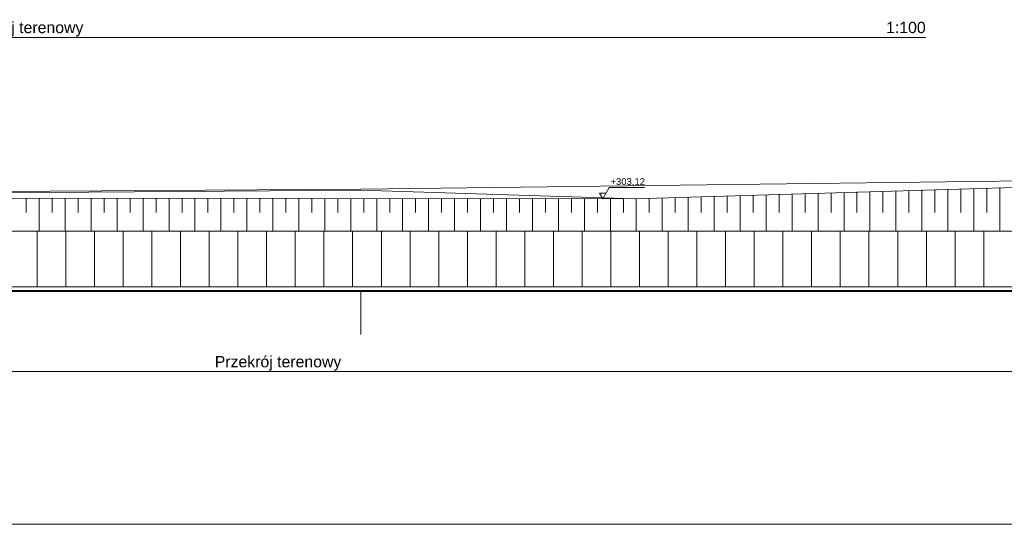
# Model space of a CAD drawing. Extents: x 250 to 10950, y 49 to 2920.
# Tile 5 of 23: x 2868 to 5477, y 50 to 1388. Entities that reach past the tile are written whole.
import ezdxf
from ezdxf.enums import TextEntityAlignment as Align
from ezdxf.xclip import XClip

# ---------------------------------------------------------------- set-up
doc = ezdxf.new("R2010")
doc.units = 0
doc.header["$MEASUREMENT"] = 0
doc.header["$XCLIPFRAME"] = 0
doc.linetypes.add('Wipeout_Contour', pattern=[10000, 0, -10000])
for name, color, linetype in [('FORMA - Arch 01 - 820-G Rysunki Obrazki', 7, 'Continuous'), ('M03_Przekrój terenowy_3_0', 7, 'Continuous'), ('M03_Przekrój terenowy_3_01FORMA - PZT - Inne obiekty', 7, 'Continuous'), ('M03_Przekrój terenowy_3_09FORMA  - nawierzchnie MODEL', 7, 'Continuous'), ('M03_Przekrój terenowy_3__UKŁAD LODÓWEK I REGAŁÓW', 7, 'Continuous'), ('M03_Przekrój terenowy_3_FORMA - Arch 01 - PZT-3 Ukształtowanie terenu', 7, 'Continuous')]:
    doc.layers.add(name, color=color, linetype=linetype)
doc.styles.add('STYL_AUTOMATYCZNY_10', font='arial.ttf')
doc.styles.add('STYL_AUTOMATYCZNY_2', font='arial.ttf')

# ---------------------------------------------------------------- blocks, each defined once
blk = doc.blocks.new('*X11')
at = {"layer": 'M03_Przekrój terenowy_3_FORMA - Arch 01 - PZT-3 Ukształtowanie terenu', "color": 112, "linetype": 'Continuous', "lineweight": 13, "ltscale": 0.1, "true_color": 0x00bb5e}
for p, q in [((5361.8, 876.9), (5361.8, 939.6)), ((5396.2, 827.6), (5396.2, 940.6)), ((5430.6, 876.9), (5430.6, 941.7)), ((5465, 827.6), (5465, 942.7)), ((2885.7, 876.9), (2885.7, 915.1)), ((2920.1, 827.5), (2920.1, 915)), ((2954.5, 876.9), (2954.5, 915)), ((2988.9, 827.5), (2988.9, 915)), ((3023.3, 876.9), (3023.3, 914.9)), ((3057.7, 827.5), (3057.7, 914.9)), ((3092.1, 876.9), (3092.1, 914.9)), ((3126.4, 827.5), (3126.4, 914.8)), ((3160.8, 876.9), (3160.8, 914.8)), ((3195.2, 827.5), (3195.2, 914.8)), ((3229.6, 876.9), (3229.6, 914.7)), ((3264, 827.5), (3264, 914.7)), ((3298.4, 876.9), (3298.4, 914.7)), ((3332.8, 827.5), (3332.8, 914.7)), ((3367.2, 876.9), (3367.2, 914.6)), ((3401.6, 827.5), (3401.6, 914.6)), ((3436, 876.9), (3436, 914.6)), ((3470.3, 827.5), (3470.3, 914.5)), ((3504.7, 876.9), (3504.7, 914.5)), ((3539.1, 827.5), (3539.1, 914.5)), ((3573.5, 876.9), (3573.5, 914.4)), ((3607.9, 827.5), (3607.9, 914.4)), ((3642.3, 876.9), (3642.3, 914.4)), ((3676.7, 827.5), (3676.7, 914.3)), ((3711.1, 876.9), (3711.1, 914.3)), ((3745.5, 827.5), (3745.5, 914.3)), ((3779.9, 876.9), (3779.9, 914.2)), ((3814.2, 827.5), (3814.2, 914.2)), ((3848.6, 876.9), (3848.6, 914.2)), ((3883, 827.5), (3883, 914.1)), ((3917.4, 876.9), (3917.4, 914.1)), ((3951.8, 827.5), (3951.8, 914.1)), ((3986.2, 876.9), (3986.2, 914)), ((4020.6, 827.5), (4020.6, 914)), ((4055, 876.9), (4055, 914)), ((4089.4, 827.5), (4089.4, 913.9)), ((4123.8, 876.9), (4123.8, 913.9)), ((4158.1, 827.5), (4158.1, 913.9)), ((4192.5, 876.9), (4192.5, 913.8)), ((4226.9, 827.5), (4226.9, 913.8)), ((4261.3, 876.9), (4261.3, 913.8)), ((4295.7, 827.6), (4295.7, 913.7)), ((4330.1, 876.9), (4330.1, 913.7)), ((4364.5, 827.6), (4364.5, 913.7)), ((4398.9, 876.9), (4398.9, 913.7)), ((4433.3, 827.6), (4433.3, 913.6)), ((4467.7, 876.9), (4467.7, 913.6)), ((4502, 827.6), (4502, 913.6)), ((4536.4, 876.9), (4536.4, 914.5)), ((4570.8, 827.6), (4570.8, 915.6)), ((4605.2, 876.9), (4605.2, 916.6)), ((4639.6, 827.6), (4639.6, 917.7)), ((4674, 876.9), (4674, 918.7)), ((4708.4, 827.6), (4708.4, 919.8)), ((4742.8, 876.9), (4742.8, 920.8)), ((4777.2, 827.6), (4777.2, 921.9)), ((4811.6, 876.9), (4811.6, 922.9)), ((4845.9, 827.6), (4845.9, 923.9)), ((4880.3, 876.9), (4880.3, 925)), ((4914.7, 827.6), (4914.7, 926)), ((4949.1, 876.9), (4949.1, 927.1)), ((4983.5, 827.6), (4983.5, 928.1)), ((5017.9, 876.9), (5017.9, 929.2)), ((5052.3, 827.6), (5052.3, 930.2)), ((5086.7, 876.9), (5086.7, 931.3)), ((5121.1, 827.6), (5121.1, 932.3)), ((5155.5, 876.9), (5155.5, 933.3)), ((5189.8, 827.6), (5189.8, 934.4)), ((5224.2, 876.9), (5224.2, 935.4)), ((5258.6, 827.6), (5258.6, 936.5)), ((5293, 876.9), (5293, 937.5)), ((5327.4, 827.6), (5327.4, 938.6))]:
    blk.add_line(p, q, dxfattribs=at)
blk = doc.blocks.new('Rysunek_4_3', base_point=(24694690.7, 681.7))
at = {"color": 254, "linetype": 'Wipeout_Contour', "lineweight": 0, "ltscale": 10265.090194}
blk.add_wipeout([(1498.3, 916.4), (1677.8, 827.7), (1873.6, 827.7), (4497.4, 913.4)], dxfattribs=at).dxf.layer = 'M03_Przekrój terenowy_3_09FORMA  - nawierzchnie MODEL'
at = {"color": 254, "linetype": 'Wipeout_Contour', "lineweight": 0, "ltscale": 14681.16244}
blk.add_wipeout([(1633, 669.7), (1633, 667.7), (5535.8, 667.7), (5535.8, 669.7)], dxfattribs=at).dxf.layer = 'M03_Przekrój terenowy_3_09FORMA  - nawierzchnie MODEL'
at = {"color": 254, "linetype": 'Wipeout_Contour', "lineweight": 0, "ltscale": 12360.28599}
blk.add_wipeout([(4497.4, 913.4), (1873.6, 827.7), (5663.1, 827.7)], dxfattribs=at).dxf.layer = 'M03_Przekrój terenowy_3_09FORMA  - nawierzchnie MODEL'
at = {"color": 254, "linetype": 'Wipeout_Contour', "lineweight": 0, "ltscale": 34735.60394}
blk.add_wipeout([(6606.3, 974.7), (4497.4, 913.4), (5523, 838), (5663.1, 827.7), (5778.5, 827.7), (6256.1, 912.5)], dxfattribs=at).dxf.layer = 'M03_Przekrój terenowy_3_09FORMA  - nawierzchnie MODEL'
at = {"color": 254, "linetype": 'Wipeout_Contour', "lineweight": 0, "ltscale": 7571.903804}
blk.add_wipeout([(1695.1, 921.7), (1498.3, 916.4), (3771.5, 935.6)], dxfattribs=at).dxf.layer = 'M03_Przekrój terenowy_3_09FORMA  - nawierzchnie MODEL'
at = {"color": 254, "linetype": 'Wipeout_Contour', "lineweight": 0, "ltscale": 14873.199554}
blk.add_wipeout([(1633, 827.7), (1633, 679.7), (5585.8, 679.7), (5585.8, 827.7)], dxfattribs=at).dxf.layer = 'M03_Przekrój terenowy_3_01FORMA - PZT - Inne obiekty'
at = {"color": 254, "linetype": 'Wipeout_Contour', "lineweight": 0, "ltscale": 10230.796169}
blk.add_wipeout([(1498.3, 916.4), (4497.4, 913.4), (3771.5, 935.6)], dxfattribs=at).dxf.layer = 'M03_Przekrój terenowy_3_09FORMA  - nawierzchnie MODEL'
at = {"layer": 'M03_Przekrój terenowy_3_01FORMA - PZT - Inne obiekty', "color": 1, "linetype": 'Continuous', "lineweight": 13, "ltscale": 0.1}
blk.add_line((1633, 827.7), (5585.8, 827.7), dxfattribs=at)
at = {"color": 254, "linetype": 'Wipeout_Contour', "lineweight": 0, "ltscale": 11314.49856}
blk.add_wipeout([(1730.7, 553.2), (3771.9, 553.2), (3771.9, 667.7), (1730.7, 667.7)], dxfattribs=at).dxf.layer = 'M03_Przekrój terenowy_3_0'
at = {"color": 254, "linetype": 'Wipeout_Contour', "lineweight": 0, "ltscale": 11712.566512}
blk.add_wipeout([(1730.7, 924.3), (1686, 923.9), (1695.1, 921.7), (3771.5, 935.6), (1786.8, 924.7)], dxfattribs=at).dxf.layer = 'M03_Przekrój terenowy_3_09FORMA  - nawierzchnie MODEL'
at = {"color": 254, "linetype": 'Wipeout_Contour', "lineweight": 0, "ltscale": 17026.701906}
blk.add_wipeout([(3771.9, 667.7), (3771.9, 553.2), (4651.8, 553.2), (4651.8, 667.7)], dxfattribs=at).dxf.layer = 'M03_Przekrój terenowy_3_0'
at = {"color": 254, "linetype": 'Wipeout_Contour', "lineweight": 0, "ltscale": 11960.837207}
blk.add_wipeout([(1969.6, 926), (1786.8, 924.7), (3771.5, 935.6), (3771.9, 938.6)], dxfattribs=at).dxf.layer = 'M03_Przekrój terenowy_3_09FORMA  - nawierzchnie MODEL'
at = {"layer": 'M03_Przekrój terenowy_3_0', "color": 7, "linetype": 'Continuous', "lineweight": 15, "ltscale": 0.1}
blk.add_line((3771.9, 667.7), (3771.9, 553.2), dxfattribs=at)
at = {"color": 254, "linetype": 'Wipeout_Contour', "lineweight": 0, "ltscale": 47579.982496}
blk.add_wipeout([(4651.8, 667.7), (4651.8, 553.2), (6606.3, 553.2), (6606.3, 671.7), (6432.3, 671.7), (6432.3, 667.7), (6382.3, 667.7), (5535.8, 667.7)], dxfattribs=at).dxf.layer = 'M03_Przekrój terenowy_3_0'
at = {"color": 254, "linetype": 'Wipeout_Contour', "lineweight": 0, "ltscale": 15154.12192}
blk.add_wipeout([(6606.3, 974.7), (3771.9, 938.6), (4497.4, 913.4)], dxfattribs=at).dxf.layer = 'M03_Przekrój terenowy_3_09FORMA  - nawierzchnie MODEL'
at = {"layer": 'M03_Przekrój terenowy_3_FORMA - Arch 01 - PZT-3 Ukształtowanie terenu', "linetype": 'Continuous', "lineweight": 5}
h = blk.add_hatch(dxfattribs=at)
h.set_pattern_fill('Podłoga_z_desek_0003', color=252, style=0, pattern_type=2)
h.set_pattern_definition([(270, (5878.48, 753.54), (-76, 0), [])])
h.paths.add_polyline_path([(5585.8, 827.4), (1633, 827.4), (1633, 679.7), (5585.8, 679.7)])
at = {"layer": 'M03_Przekrój terenowy_3_09FORMA  - nawierzchnie MODEL', "color": 251, "linetype": 'Continuous', "lineweight": 13, "ltscale": 0.1, "true_color": 0x606060}
blk.add_line((1633, 667.7), (5535.8, 667.7), dxfattribs=at)
at = {"layer": 'M03_Przekrój terenowy_3_09FORMA  - nawierzchnie MODEL', "color": 7, "linetype": 'Continuous', "lineweight": 18, "ltscale": 0.1, "flags": 128}
for points in [[(6382.3, 679.7), (5472.5, 679.7), (471.8, 679.7)], [(6382.3, 669.7), (5472.5, 669.7), (471.8, 669.7)]]:
    blk.add_lwpolyline(points, dxfattribs=at)
at = {"color": 254, "linetype": 'Wipeout_Contour', "lineweight": 0, "ltscale": 12362.423482}
blk.add_wipeout([(3771.5, 935.6), (4497.4, 913.4), (3771.9, 938.6)], dxfattribs=at).dxf.layer = 'M03_Przekrój terenowy_3_09FORMA  - nawierzchnie MODEL'
at = {"layer": 'M03_Przekrój terenowy_3_09FORMA  - nawierzchnie MODEL', "color": 251, "linetype": 'Continuous', "lineweight": 13, "ltscale": 0.1, "true_color": 0x606060}
blk.add_line((4497.4, 913.4), (6606.3, 974.7), dxfattribs=at)
at = {"layer": 'M03_Przekrój terenowy_3__UKŁAD LODÓWEK I REGAŁÓW', "color": 9, "linetype": 'Continuous', "lineweight": 13, "ltscale": 0.1}
for p, q in [((4413.1, 913.4), (4430.5, 943.4)), ((4430.5, 943.4), (4523.4, 943.4)), ((4413.1, 913.4), (4404.4, 928.4)), ((4404.4, 928.4), (4421.8, 928.4))]:
    blk.add_line(p, q, dxfattribs=at)
at = {"layer": 'M03_Przekrój terenowy_3__UKŁAD LODÓWEK I REGAŁÓW', "color": 6, "linetype": 'Continuous', "lineweight": 25, "insert": (4433.5, 946.4), "char_height": 18, "width": 89.92, "attachment_point": 7, "style": 'STYL_AUTOMATYCZNY_2'}
blk.add_mtext('\\A1;{\\pql;\\fArial|b0|i0|c238|p0;\\W1.000000;+303,12}', dxfattribs=at)
at = {"color": 254, "linetype": 'Wipeout_Contour', "lineweight": 0, "ltscale": 9823.533231}
blk.add_wipeout([(1730.7, 924.3), (1786.8, 924.7), (3771.9, 938.6), (1730.7, 924.7)], dxfattribs=at).dxf.layer = 'M03_Przekrój terenowy_3_0'
at = {"layer": 'M03_Przekrój terenowy_3_0', "color": 7, "linetype": 'Continuous', "lineweight": 15, "ltscale": 0.1}
blk.add_line((3771.9, 938.6), (1730.7, 924.7), dxfattribs=at)
at = {"layer": 'M03_Przekrój terenowy_3_09FORMA  - nawierzchnie MODEL', "color": 251, "linetype": 'Continuous', "lineweight": 13, "ltscale": 0.1, "true_color": 0x606060}
for p, q in [((3771.9, 938.6), (6606.3, 974.7)), ((4497.4, 913.4), (1498.3, 916.4)), ((3771.5, 935.6), (1695.1, 921.7)), ((4497.4, 913.4), (3771.5, 935.6))]:
    blk.add_line(p, q, dxfattribs=at)
at = {"layer": 'M03_Przekrój terenowy_3_0', "color": 7, "linetype": 'Continuous', "lineweight": 13, "ltscale": 0.1}
blk.add_blockref('*X11', (0, 0), dxfattribs=at)
blk = doc.blocks.new('Wbudowany tytuł rysunku[3]', base_point=(471.8, 553.2))
at = {"layer": 'FORMA - Arch 01 - 820-G Rysunki Obrazki', "color": 7, "linetype": 'Continuous', "lineweight": 13, "ltscale": 0.1}
blk.add_line((471.8, 455.2), (6633.8, 455.2), dxfattribs=at)
at = {"layer": 'FORMA - Arch 01 - 820-G Rysunki Obrazki', "color": 7, "lineweight": 13, "style": 'STYL_AUTOMATYCZNY_10'}
blk.add_attdef('AC_DrawingNumber', text='', height=30, dxfattribs=at).set_placement((471.8, 496.4), align=Align.TOP_LEFT)
blk.add_attdef('AC_DrawingName', text='', height=30, dxfattribs=at).set_placement((3552.8, 496.4), align=Align.TOP_CENTER)
blk.add_attdef('AC_DrawingScale', text='', height=30, dxfattribs=at).set_placement((6633.8, 496.4), align=Align.TOP_RIGHT)
blk = doc.blocks.new('Wbudowany tytuł rysunku[6]', base_point=(470.2, 1439.2))
at = {"layer": 'FORMA - Arch 01 - 820-G Rysunki Obrazki', "color": 7, "linetype": 'Continuous', "lineweight": 13, "ltscale": 0.1}
blk.add_line((470.2, 1341.2), (5268.7, 1341.2), dxfattribs=at)
at = {"layer": 'FORMA - Arch 01 - 820-G Rysunki Obrazki', "color": 7, "lineweight": 13, "style": 'STYL_AUTOMATYCZNY_10'}
blk.add_attdef('AC_DrawingNumber', text='', height=30, dxfattribs=at).set_placement((470.2, 1382.4), align=Align.TOP_LEFT)
blk.add_attdef('AC_DrawingName', text='', height=30, dxfattribs=at).set_placement((2869.4, 1382.4), align=Align.TOP_CENTER)
blk.add_attdef('AC_DrawingScale', text='', height=30, dxfattribs=at).set_placement((5268.7, 1382.4), align=Align.TOP_RIGHT)

msp = doc.modelspace()

# ---------------------------------------------------------------- linework, layer by layer
at = {"color": 7, "linetype": 'Continuous', "lineweight": 13, "ltscale": 0.1}
msp.add_line((10950, 50), (250, 50), dxfattribs=at)

# ---------------------------------------------------------------- block references
at = {"layer": 'FORMA - Arch 01 - 820-G Rysunki Obrazki', "color": 7, "lineweight": 13}
ref = msp.add_blockref('Wbudowany tytuł rysunku[6]', (470.2, 1439.2), dxfattribs=at)
ref.add_attrib('AC_DrawingName', 'Przekrój terenowy', dxfattribs={"color": 7, "lineweight": 13, "height": 30, "style": 'STYL_AUTOMATYCZNY_10'}).set_placement((2869.4, 1382.4), align=Align.TOP_CENTER)
ref.add_attrib('AC_DrawingScale', '1:100', dxfattribs={"color": 7, "lineweight": 13, "height": 30, "style": 'STYL_AUTOMATYCZNY_10'}).set_placement((5268.7, 1382.4), align=Align.TOP_RIGHT)
at = {"layer": 'FORMA - Arch 01 - 820-G Rysunki Obrazki', "color": 7, "linetype": 'Continuous', "lineweight": 13, "ltscale": 0.1}
ref = msp.add_blockref('Rysunek_4_3', (24694690.7, 681.7), dxfattribs=at)
XClip(ref).set_block_clipping_path([(471.7993740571, 553.23105184), (6633.7585587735, 1029.7784998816)])
at = {"layer": 'FORMA - Arch 01 - 820-G Rysunki Obrazki', "color": 7, "lineweight": 13}
ref = msp.add_blockref('Wbudowany tytuł rysunku[3]', (471.8, 553.2), dxfattribs=at)
ref.add_attrib('AC_DrawingName', 'Przekrój terenowy', dxfattribs={"color": 7, "lineweight": 13, "height": 30, "style": 'STYL_AUTOMATYCZNY_10'}).set_placement((3552.8, 496.4), align=Align.TOP_CENTER)

doc.saveas('drawing.dxf')
